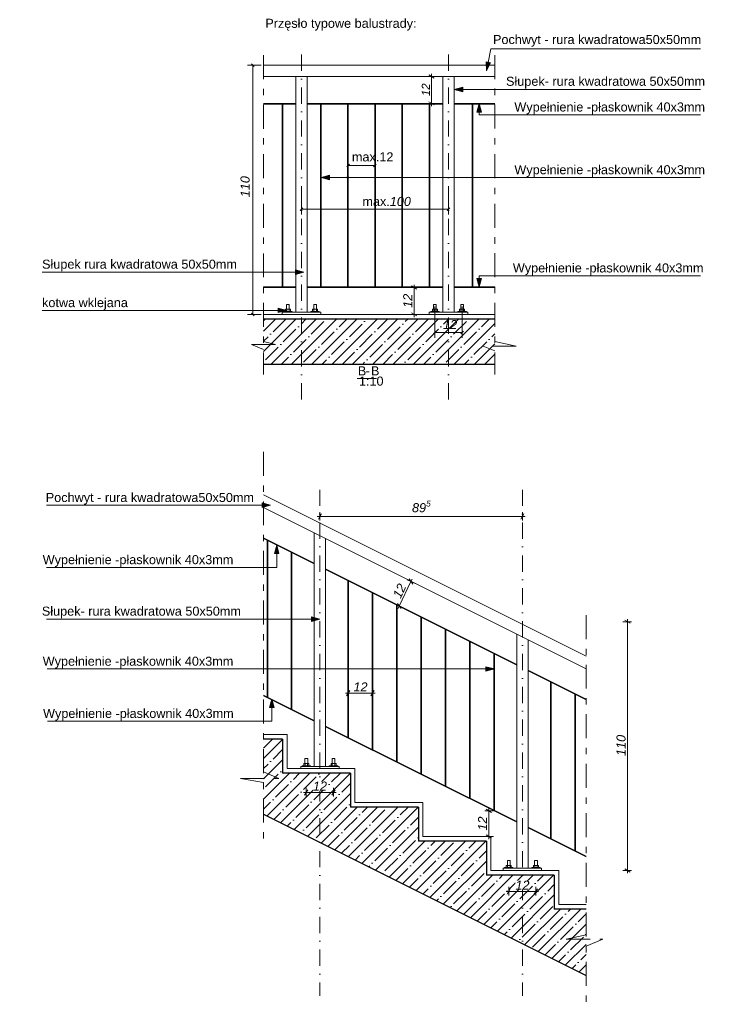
# Model space of a CAD drawing. Header units: centimetres. Extents: x 8226 to 9893, y -1051 to 949.
# Tile 17 of 18: x 9058 to 9370, y 14 to 449. Entities that reach past the tile are written whole.
import ezdxf

# ---------------------------------------------------------------- set-up
doc = ezdxf.new("R2010")
doc.units = ezdxf.units.CM
doc.header["$LTSCALE"] = 0.1
doc.header["$MEASUREMENT"] = 0
for name, pattern in [('Kropki i Kreski', [144, 72, -36, 0, -36]), ('Przerywana podwójnie', [218.722215, 105.83333, -42.333331, 28.222222, -42.333331]), ('Wipeout_Contour', [1000, 0, -1000])]:
    doc.linetypes.add(name, pattern=pattern)
for name, color, linetype in [('2_barierki.K_IR', 7, 'Continuous'), ('3_linii 2D .K_IR', 7, 'Continuous'), ('3_opisy.K_IR', 7, 'Continuous'), ('3_wypełnienia.K_IR', 7, 'Continuous'), ('5_opisy.K_IR', 7, 'Continuous'), ('5_wymiary.K_IR', 7, 'Continuous')]:
    doc.layers.add(name, color=color, linetype=linetype)
doc.styles.add('GENERATED_STYLE_1', font='txt')
doc.styles.add('GENERATED_STYLE_2', font='txt')
doc.dimstyles.new('GENERATED_STYLE__3', dxfattribs={"dimtxt": 3.6, "dimasz": 1.835749, "dimexe": 0.18, "dimexo": 2, "dimgap": 0.09, "dimtad": 1, "dimdec": 0, "dimzin": 0, "dimdsep": 46, "dimtxsty": 'GENERATED_STYLE_1', "dimblk": 'ARROWHEAD_2', "dimblk1": 'ARROWHEAD_2', "dimblk2": 'ARROWHEAD_2', "dimcen": 0.09, "dimclrd": 7, "dimclre": 7, "dimclrt": 7, "dimadec": 1, "dimazin": 0, "dimtfac": 1, "dimtdec": 4, "dimtmove": 0, "dimatfit": 3, "dimfxl": 1, "dimtolj": 1, "dimtzin": 0, "dimarcsym": 0})
doc.dimstyles.new('GENERATED_STYLE__4', dxfattribs={"dimtxt": 4, "dimasz": 1.835749, "dimexe": 0.18, "dimexo": 2, "dimgap": 0.09, "dimtad": 1, "dimdec": 0, "dimzin": 0, "dimdsep": 46, "dimtxsty": 'GENERATED_STYLE_1', "dimblk": 'ARROWHEAD_2', "dimblk1": 'ARROWHEAD_2', "dimblk2": 'ARROWHEAD_2', "dimcen": 0.09, "dimclrd": 7, "dimclre": 7, "dimclrt": 7, "dimadec": 1, "dimazin": 0, "dimtfac": 1, "dimtdec": 4, "dimtmove": 0, "dimatfit": 3, "dimfxl": 1, "dimtolj": 1, "dimtzin": 0, "dimarcsym": 0})
doc.dimstyles.new('GENERATED_STYLE__5', dxfattribs={"dimtxt": 4, "dimasz": 1.835749, "dimexe": 0.18, "dimexo": 2, "dimgap": 0.09, "dimtad": 1, "dimtih": 1, "dimtoh": 1, "dimdec": 0, "dimzin": 0, "dimdsep": 46, "dimtxsty": 'GENERATED_STYLE_1', "dimblk": 'ARROWHEAD_2', "dimblk1": 'ARROWHEAD_2', "dimblk2": 'ARROWHEAD_2', "dimcen": 0.09, "dimclrd": 7, "dimclre": 7, "dimclrt": 7, "dimadec": 1, "dimazin": 0, "dimtfac": 1, "dimtdec": 4, "dimtmove": 0, "dimatfit": 3, "dimfxl": 1, "dimtolj": 1, "dimtzin": 0, "dimarcsym": 0})
pattern_1 = [(45, (0, 0), (-4.490128, 4.490128), []), (45, (4.49, 2e-15), (-4.490128, 4.490128), [7.9375, -1.5875, 0, -1.5875])]

# ---------------------------------------------------------------- blocks, each defined once
blk = doc.blocks.new('Linia_108_1', base_point=(9175.97, 320.4))
at = {"linetype": 'Continuous', "lineweight": 0, "true_color": 0x000000}
blk.add_hatch(color=18, dxfattribs=at).paths.add_polyline_path([(9175.97, 320.4), (9172.24, 321.4), (9172.24, 319.4)])
at = {"color": 7, "linetype": 'Continuous', "lineweight": 0}
for p, q in [((9172.24, 320.4), (9067.98, 320.4)), ((9175.97, 320.4), (9172.24, 321.4)), ((9172.24, 319.4), (9172.24, 321.4)), ((9175.97, 320.4), (9172.24, 319.4))]:
    blk.add_line(p, q, dxfattribs=at)
blk = doc.blocks.new('Linia_109_1', base_point=(9249.92, 417.89))
at = {"linetype": 'Continuous', "lineweight": 0, "true_color": 0x000000}
blk.add_hatch(color=18, dxfattribs=at).paths.add_polyline_path([(9249.92, 417.89), (9253.65, 416.89), (9253.65, 418.89)])
at = {"color": 7, "linetype": 'Continuous', "lineweight": 0}
for p, q in [((9249.92, 417.89), (9253.65, 418.89)), ((9249.92, 417.89), (9253.65, 416.89)), ((9253.65, 418.89), (9253.65, 416.89)), ((9253.65, 417.89), (9358.62, 417.89))]:
    blk.add_line(p, q, dxfattribs=at)
blk = doc.blocks.new('Linia_110_1', base_point=(9260.92, 330.78))
at = {"layer": '3_linii 2D .K_IR', "linetype": 'Continuous', "lineweight": 0, "true_color": 0x000000}
blk.add_hatch(color=18, dxfattribs=at).paths.add_polyline_path([(9260.92, 330.78), (9261.92, 334.51), (9259.92, 334.51)])
at = {"layer": '3_linii 2D .K_IR', "color": 7, "linetype": 'Continuous', "lineweight": 0}
for p, q in [((9260.92, 334.51), (9260.92, 335.71)), ((9260.92, 330.78), (9259.92, 334.51)), ((9259.92, 334.51), (9261.92, 334.51)), ((9260.92, 330.78), (9261.92, 334.51))]:
    blk.add_line(p, q, dxfattribs=at)
blk = doc.blocks.new('Linia_111_1', base_point=(9183.55, 337.3))
at = {"layer": '3_linii 2D .K_IR', "linetype": 'Continuous', "lineweight": 0, "true_color": 0x000000}
blk.add_hatch(color=18, dxfattribs=at).paths.add_polyline_path([(9183.55, 337.3), (9179.81, 338.3), (9179.81, 336.3)])
at = {"layer": '3_linii 2D .K_IR', "color": 7, "linetype": 'Continuous', "lineweight": 0}
for p, q in [((9179.81, 337.3), (9067.98, 337.3)), ((9183.55, 337.3), (9179.81, 338.3)), ((9179.81, 336.3), (9179.81, 338.3)), ((9183.55, 337.3), (9179.81, 336.3))]:
    blk.add_line(p, q, dxfattribs=at)
blk = doc.blocks.new('Linia_112_1', base_point=(9264.21, 426.17))
at = {"linetype": 'Continuous', "lineweight": 0, "true_color": 0x000000}
blk.add_hatch(color=18, dxfattribs=at).paths.add_polyline_path([(9264.21, 426.17), (9265.92, 429.64), (9263.96, 430.03)])
at = {"color": 7, "linetype": 'Continuous', "lineweight": 0}
for p, q in [((9264.94, 429.84), (9266.13, 435.84)), ((9264.21, 426.17), (9263.96, 430.03)), ((9263.96, 430.03), (9265.92, 429.64)), ((9264.21, 426.17), (9265.92, 429.64))]:
    blk.add_line(p, q, dxfattribs=at)
blk = doc.blocks.new('Linia_113_1', base_point=(9191.14, 379.05))
at = {"layer": '3_linii 2D .K_IR', "linetype": 'Continuous', "lineweight": 0, "true_color": 0x000000}
blk.add_hatch(color=18, dxfattribs=at).paths.add_polyline_path([(9191.14, 379.05), (9194.88, 378.05), (9194.88, 380.05)])
at = {"layer": '3_linii 2D .K_IR', "color": 7, "linetype": 'Continuous', "lineweight": 0}
for p, q in [((9191.14, 379.05), (9194.88, 380.05)), ((9191.14, 379.05), (9194.88, 378.05)), ((9194.88, 380.05), (9194.88, 378.05)), ((9194.88, 379.05), (9358.62, 379.05))]:
    blk.add_line(p, q, dxfattribs=at)
blk = doc.blocks.new('Linia_119_1', base_point=(9260.92, 411.64))
at = {"layer": '3_linii 2D .K_IR', "linetype": 'Continuous', "lineweight": 0, "true_color": 0x000000}
blk.add_hatch(color=18, dxfattribs=at).paths.add_polyline_path([(9260.92, 411.64), (9259.92, 407.9), (9261.92, 407.9)])
at = {"layer": '3_linii 2D .K_IR', "color": 7, "linetype": 'Continuous', "lineweight": 0}
for p, q in [((9260.92, 411.64), (9259.92, 407.9)), ((9260.92, 411.64), (9261.92, 407.9)), ((9261.92, 407.9), (9259.92, 407.9)), ((9260.92, 407.9), (9260.92, 406.75))]:
    blk.add_line(p, q, dxfattribs=at)
blk = doc.blocks.new('Linia_120_1', base_point=(9190.64, 184.13))
at = {"linetype": 'Continuous', "lineweight": 0, "true_color": 0x000000}
blk.add_hatch(color=18, dxfattribs=at).paths.add_polyline_path([(9190.64, 184.13), (9186.91, 185.13), (9186.91, 183.13)])
at = {"color": 7, "linetype": 'Continuous', "lineweight": 0}
for p, q in [((9186.91, 184.13), (9069.94, 184.13)), ((9190.64, 184.13), (9186.91, 185.13)), ((9186.91, 183.13), (9186.91, 185.13)), ((9190.64, 184.13), (9186.91, 183.13))]:
    blk.add_line(p, q, dxfattribs=at)
blk = doc.blocks.new('Linia_121_1', base_point=(9169.4, 148.78))
at = {"layer": '3_linii 2D .K_IR', "linetype": 'Continuous', "lineweight": 0, "true_color": 0x000000}
blk.add_hatch(color=18, dxfattribs=at).paths.add_polyline_path([(9169.4, 148.78), (9168.4, 145.05), (9170.4, 145.05)])
at = {"layer": '3_linii 2D .K_IR', "color": 7, "linetype": 'Continuous', "lineweight": 0}
for p, q in [((9169.4, 148.78), (9168.4, 145.05)), ((9169.4, 148.78), (9170.4, 145.05)), ((9170.4, 145.05), (9168.4, 145.05)), ((9169.4, 145.05), (9169.4, 139.07))]:
    blk.add_line(p, q, dxfattribs=at)
blk = doc.blocks.new('Linia_122_1', base_point=(9168.86, 234.38))
at = {"linetype": 'Continuous', "lineweight": 0, "true_color": 0x000000}
blk.add_hatch(color=18, dxfattribs=at).paths.add_polyline_path([(9168.86, 234.38), (9165.13, 235.38), (9165.13, 233.38)])
at = {"color": 7, "linetype": 'Continuous', "lineweight": 0}
for p, q in [((9168.86, 234.38), (9165.13, 235.38)), ((9165.13, 233.38), (9165.13, 235.38)), ((9165.13, 234.38), (9069.94, 234.38)), ((9168.86, 234.38), (9165.13, 233.38))]:
    blk.add_line(p, q, dxfattribs=at)
blk = doc.blocks.new('Linia_123_1', base_point=(9171.55, 216.76))
at = {"layer": '3_linii 2D .K_IR', "linetype": 'Continuous', "lineweight": 0, "true_color": 0x000000}
blk.add_hatch(color=18, dxfattribs=at).paths.add_polyline_path([(9171.55, 216.76), (9170.55, 213.03), (9172.55, 213.03)])
at = {"layer": '3_linii 2D .K_IR', "color": 7, "linetype": 'Continuous', "lineweight": 0}
for p, q in [((9171.55, 216.76), (9170.55, 213.03)), ((9172.55, 213.03), (9170.55, 213.03)), ((9171.55, 216.76), (9172.55, 213.03)), ((9171.55, 213.03), (9171.55, 206.93))]:
    blk.add_line(p, q, dxfattribs=at)
blk = doc.blocks.new('Linia_124_1', base_point=(9267.67, 162.11))
at = {"layer": '3_linii 2D .K_IR', "linetype": 'Continuous', "lineweight": 0, "true_color": 0x000000}
blk.add_hatch(color=18, dxfattribs=at).paths.add_polyline_path([(9267.67, 162.11), (9263.94, 163.11), (9263.94, 161.11)])
at = {"layer": '3_linii 2D .K_IR', "color": 7, "linetype": 'Continuous', "lineweight": 0}
for p, q in [((9263.94, 162.11), (9070.28, 162.11)), ((9267.67, 162.11), (9263.94, 163.11)), ((9263.94, 161.11), (9263.94, 163.11)), ((9267.67, 162.11), (9263.94, 161.11))]:
    blk.add_line(p, q, dxfattribs=at)
blk = doc.blocks.new('*D278')
at = {"layer": '5_wymiary.K_IR', "color": 7, "linetype": 'Continuous', "lineweight": 0}
for p, q in [((9241.93, 423.63), (9238.12, 423.63)), ((9241.14, 422.93), (9238.72, 424.32)), ((9239.93, 423.63), (9239.93, 424.81)), ((9239.93, 411.78), (9239.93, 423.63)), ((9241.93, 411.78), (9238.12, 411.78)), ((9238.72, 412.47), (9241.14, 411.08)), ((9239.93, 410.59), (9239.93, 411.78))]:
    blk.add_line(p, q, dxfattribs=at)
at = {"color": 254, "linetype": 'Wipeout_Contour', "lineweight": 0, "ltscale": 36987.387609}
blk.add_wipeout([(9239.21, 414.97), (9239.21, 420.43), (9235.61, 420.43), (9235.61, 414.97)], dxfattribs=at).dxf.layer = '5_wymiary.K_IR'
at = {"layer": '5_wymiary.K_IR', "color": 7, "lineweight": 0, "insert": (9239.21, 414.97), "char_height": 3.6, "attachment_point": 7, "rotation": 90, "style": 'GENERATED_STYLE_1'}
blk.add_mtext('\\A1;{\\pql;\\fArial|b0|i1|c238|p38;12}', dxfattribs=at)
blk = doc.blocks.new('ARROWHEAD_2')
at = {"color": 0, "linetype": 'Continuous', "lineweight": 0}
for p, q in [((0, 0), (-1, 0)), ((-0.38, -0.66), (0.38, 0.66))]:
    blk.add_line(p, q, dxfattribs=at)
blk = doc.blocks.new('*D279')
at = {"layer": '5_wymiary.K_IR', "color": 7, "linetype": 'Continuous', "lineweight": 0}
for p, q in [((9234.21, 330.48), (9230.39, 330.48)), ((9233.41, 329.78), (9231, 331.17)), ((9232.21, 330.48), (9232.21, 331.66)), ((9232.21, 318.63), (9232.21, 330.48)), ((9234.21, 318.63), (9230.39, 318.63)), ((9231, 319.32), (9233.41, 317.93)), ((9232.21, 317.44), (9232.21, 318.63))]:
    blk.add_line(p, q, dxfattribs=at)
at = {"color": 254, "linetype": 'Wipeout_Contour', "lineweight": 0, "ltscale": 36940.444263}
blk.add_wipeout([(9231.41, 321.52), (9231.41, 327.59), (9227.41, 327.59), (9227.41, 321.52)], dxfattribs=at).dxf.layer = '5_wymiary.K_IR'
at = {"layer": '5_wymiary.K_IR', "color": 7, "lineweight": 0, "insert": (9231.41, 321.52), "char_height": 4, "attachment_point": 7, "rotation": 90, "style": 'GENERATED_STYLE_1'}
blk.add_mtext('\\A1;{\\pql;\\fArial|b0|i1|c238|p38;12}', dxfattribs=at)
blk = doc.blocks.new('*D280')
at = {"layer": '5_wymiary.K_IR', "color": 7, "linetype": 'Continuous', "lineweight": 0}
for p, q in [((9185.3, 108.8), (9183.9, 106.39)), ((9184.6, 105.79), (9184.6, 109.6)), ((9195.9, 106.39), (9197.3, 108.8)), ((9196.6, 105.79), (9196.6, 109.6)), ((9183.42, 107.6), (9184.6, 107.6)), ((9184.6, 107.6), (9196.6, 107.6)), ((9196.6, 107.6), (9197.78, 107.6))]:
    blk.add_line(p, q, dxfattribs=at)
at = {"color": 254, "linetype": 'Wipeout_Contour', "lineweight": 0, "ltscale": 36765.053089}
blk.add_wipeout([(9187.56, 108.4), (9193.64, 108.4), (9193.64, 112.4), (9187.56, 112.4)], dxfattribs=at).dxf.layer = '5_wymiary.K_IR'
at = {"layer": '5_wymiary.K_IR', "color": 7, "lineweight": 0, "insert": (9187.56, 108.4), "char_height": 4, "attachment_point": 7, "style": 'GENERATED_STYLE_1'}
blk.add_mtext('\\A1;{\\pql;\\fArial|b0|i1|c238|p38;12}', dxfattribs=at)
blk = doc.blocks.new('*D281')
at = {"layer": '5_wymiary.K_IR', "color": 7, "linetype": 'Continuous', "lineweight": 0}
for p, q in [((9273.97, 62.06), (9273.97, 65.87)), ((9285.97, 62.06), (9285.97, 65.87)), ((9272.79, 63.87), (9273.97, 63.87)), ((9274.67, 65.07), (9273.27, 62.66)), ((9273.97, 63.87), (9285.97, 63.87)), ((9285.27, 62.66), (9286.67, 65.07)), ((9285.97, 63.87), (9287.15, 63.87))]:
    blk.add_line(p, q, dxfattribs=at)
at = {"color": 254, "linetype": 'Wipeout_Contour', "lineweight": 0, "ltscale": 37120.846275}
blk.add_wipeout([(9276.94, 64.67), (9283.01, 64.67), (9283.01, 68.67), (9276.94, 68.67)], dxfattribs=at).dxf.layer = '5_wymiary.K_IR'
at = {"layer": '5_wymiary.K_IR', "color": 7, "lineweight": 0, "insert": (9276.94, 64.67), "char_height": 4, "attachment_point": 7, "style": 'GENERATED_STYLE_1'}
blk.add_mtext('\\A1;{\\pql;\\fArial|b0|i1|c238|p38;12}', dxfattribs=at)
blk = doc.blocks.new('*D282')
at = {"layer": '5_wymiary.K_IR', "color": 7, "linetype": 'Continuous', "lineweight": 0}
for p, q in [((9328.22, 182.97), (9324.41, 182.97)), ((9327.62, 182.28), (9325.2, 183.67)), ((9326.41, 182.97), (9326.41, 184.16)), ((9326.41, 73.12), (9326.41, 182.97)), ((9328.22, 73.12), (9324.41, 73.12)), ((9325.2, 73.82), (9327.62, 72.42)), ((9326.41, 71.94), (9326.41, 73.12))]:
    blk.add_line(p, q, dxfattribs=at)
at = {"color": 254, "linetype": 'Wipeout_Contour', "lineweight": 0, "ltscale": 37297.955278}
blk.add_wipeout([(9325.61, 123.7), (9325.61, 132.4), (9321.61, 132.4), (9321.61, 123.7)], dxfattribs=at).dxf.layer = '5_wymiary.K_IR'
at = {"layer": '5_wymiary.K_IR', "color": 7, "lineweight": 0, "insert": (9325.61, 123.7), "char_height": 4, "attachment_point": 7, "rotation": 90, "style": 'GENERATED_STYLE_1'}
blk.add_mtext('\\A1;{\\pql;\\fArial|b0|i1|c238|p38;110}', dxfattribs=at)
blk = doc.blocks.new('*D283')
at = {"layer": '5_wymiary.K_IR', "color": 7, "linetype": 'Continuous', "lineweight": 0}
for p, q in [((9266.44, 98.76), (9264.02, 100.16)), ((9265.23, 99.46), (9265.23, 100.64)), ((9267.23, 99.46), (9263.42, 99.46)), ((9265.23, 88.12), (9265.23, 99.46)), ((9267.23, 88.12), (9263.42, 88.12)), ((9264.02, 88.82), (9266.44, 87.42)), ((9265.23, 86.94), (9265.23, 88.12))]:
    blk.add_line(p, q, dxfattribs=at)
at = {"color": 254, "linetype": 'Wipeout_Contour', "lineweight": 0, "ltscale": 37051.622326}
blk.add_wipeout([(9264.43, 90.76), (9264.43, 96.83), (9260.43, 96.83), (9260.43, 90.76)], dxfattribs=at).dxf.layer = '5_wymiary.K_IR'
at = {"layer": '5_wymiary.K_IR', "color": 7, "lineweight": 0, "insert": (9264.43, 90.76), "char_height": 4, "attachment_point": 7, "rotation": 90, "style": 'GENERATED_STYLE_1'}
blk.add_mtext('\\A1;{\\pql;\\fArial|b0|i1|c238|p38;12}', dxfattribs=at)
blk = doc.blocks.new('*D284')
at = {"layer": '5_wymiary.K_IR', "color": 7, "linetype": 'Continuous', "lineweight": 0}
for p, q in [((9225.64, 189.88), (9230.82, 200.71)), ((9232.62, 199.84), (9229.18, 201.49)), ((9231.61, 199.56), (9230.03, 201.86)), ((9230.82, 200.71), (9231.33, 201.77)), ((9227.44, 189.02), (9224.01, 190.66)), ((9224.85, 191.03), (9226.43, 188.73)), ((9225.13, 188.81), (9225.64, 189.88))]:
    blk.add_line(p, q, dxfattribs=at)
at = {"color": 254, "linetype": 'Wipeout_Contour', "lineweight": 0, "ltscale": 36911.185448}
blk.add_wipeout([(9226.2, 192.9), (9228.82, 198.38), (9225.21, 200.1), (9222.59, 194.63)], dxfattribs=at).dxf.layer = '5_wymiary.K_IR'
at = {"layer": '5_wymiary.K_IR', "color": 7, "lineweight": 0, "insert": (9226.2, 192.9), "char_height": 4, "attachment_point": 7, "rotation": 64.437, "style": 'GENERATED_STYLE_1'}
blk.add_mtext('\\A1;{\\pql;\\fArial|b0|i1|c238|p38;12}', dxfattribs=at)
blk = doc.blocks.new('*D285')
at = {"layer": '5_wymiary.K_IR', "color": 7, "linetype": 'Continuous', "lineweight": 0}
for p, q in [((9203.81, 152.6), (9202.42, 150.18)), ((9203.11, 149.39), (9203.11, 153.2)), ((9213.17, 150.18), (9214.56, 152.6)), ((9213.86, 149.39), (9213.86, 153.2)), ((9201.93, 151.39), (9203.11, 151.39)), ((9203.11, 151.39), (9213.86, 151.39)), ((9213.86, 151.39), (9215.05, 151.39))]:
    blk.add_line(p, q, dxfattribs=at)
at = {"color": 254, "linetype": 'Wipeout_Contour', "lineweight": 0, "ltscale": 36839.118235}
blk.add_wipeout([(9205.45, 152.19), (9211.52, 152.19), (9211.52, 156.19), (9205.45, 156.19)], dxfattribs=at).dxf.layer = '5_wymiary.K_IR'
at = {"layer": '5_wymiary.K_IR', "color": 7, "lineweight": 0, "insert": (9205.45, 152.19), "char_height": 4, "attachment_point": 7, "style": 'GENERATED_STYLE_1'}
blk.add_mtext('\\A1;{\\pql;\\fArial|b0|i1|c238|p38;12}', dxfattribs=at)
blk = doc.blocks.new('*D286')
at = {"layer": '5_wymiary.K_IR', "color": 7, "linetype": 'Continuous', "lineweight": 0}
for p, q in [((9191.34, 230.6), (9189.94, 228.18)), ((9190.64, 227.58), (9190.64, 231.39)), ((9279.32, 228.18), (9280.72, 230.6)), ((9280.02, 227.58), (9280.02, 231.39)), ((9189.46, 229.39), (9190.64, 229.39)), ((9190.64, 229.39), (9280.02, 229.39)), ((9280.02, 229.39), (9281.2, 229.39))]:
    blk.add_line(p, q, dxfattribs=at)
at = {"color": 254, "linetype": 'Wipeout_Contour', "lineweight": 0, "ltscale": 36952.992915}
blk.add_wipeout([(9231.29, 230.19), (9239.37, 230.19), (9239.37, 234.19), (9231.29, 234.19)], dxfattribs=at).dxf.layer = '5_wymiary.K_IR'
at = {"layer": '5_wymiary.K_IR', "color": 7, "lineweight": 0, "insert": (9231.29, 230.12), "char_height": 4, "attachment_point": 7, "style": 'GENERATED_STYLE_1'}
blk.add_mtext('\\A1;{\\pql;\\fArial|b0|i1|c238|p38;89\\fArial|b0|i1|c238|p38;\\A1{\\H.66x;\\S5^  ;}}', dxfattribs=at)

msp = doc.modelspace()

# ---------------------------------------------------------------- hatches: boundary and pattern name
at = {"layer": '3_wypełnienia.K_IR', "linetype": 'Continuous', "lineweight": 0}
for points in [[(9203.35, 379.05, 1), (9202.63, 379.05, 1)], [(9203.35, 379.05, 1), (9202.63, 379.05, 1)], [(9215.35, 379.05, 1), (9214.63, 379.05, 1)], [(9215.35, 379.05, 1), (9214.63, 379.05, 1)], [(9227.35, 379.05, 1), (9226.63, 379.05, 1)], [(9227.35, 379.05, 1), (9226.63, 379.05, 1)], [(9239.35, 379.05, 1), (9238.63, 379.05, 1)], [(9239.35, 379.05, 1), (9238.63, 379.05, 1)], [(9239.38, 379.05, 1), (9238.66, 379.05, 1)], [(9239.38, 379.05, 1), (9238.66, 379.05, 1)], [(9258.32, 379.05, 1), (9257.6, 379.05, 1)], [(9258.32, 379.05, 1), (9257.6, 379.05, 1)], [(9167.79, 162.11, 1), (9167.07, 162.11, 1)], [(9167.79, 162.11, 1), (9167.07, 162.11, 1)], [(9178.52, 162.11, 1), (9177.8, 162.11, 1)], [(9178.52, 162.11, 1), (9177.8, 162.11, 1)], [(9203.48, 162.11, 1), (9202.76, 162.11, 1)], [(9203.48, 162.11, 1), (9202.76, 162.11, 1)], [(9214.21, 162.11, 1), (9213.49, 162.11, 1)], [(9214.21, 162.11, 1), (9213.49, 162.11, 1)], [(9224.95, 162.11, 1), (9224.23, 162.11, 1)], [(9224.95, 162.11, 1), (9224.23, 162.11, 1)], [(9235.69, 162.11, 1), (9234.97, 162.11, 1)], [(9235.69, 162.11, 1), (9234.97, 162.11, 1)], [(9246.43, 162.11, 1), (9245.71, 162.11, 1)], [(9246.43, 162.11, 1), (9245.71, 162.11, 1)], [(9257.15, 162.11, 1), (9256.42, 162.11, 1)], [(9257.15, 162.11, 1), (9256.42, 162.11, 1)]]:
    msp.add_hatch(color=7, dxfattribs=at).paths.add_polyline_path(points)
h = msp.add_hatch(dxfattribs=at)
h.set_pattern_fill('Generated_Pattern_50_0001', style=0, pattern_type=2)
h.set_pattern_definition(pattern_1)
h.paths.add_polyline_path([(9267.86, 296.63), (9267.86, 316.63), (9165.76, 316.63), (9165.76, 296.63)])
h = msp.add_hatch(dxfattribs=at)
h.set_pattern_fill('Generated_Pattern_50_0001', style=0, pattern_type=2)
h.set_pattern_definition(pattern_1)
h.paths.add_polyline_path([(9165.76, 97.94), (9308.11, 26.76), (9308.11, 56.12), (9294.11, 56.12), (9294.11, 71.18), (9264.11, 71.18), (9264.11, 86.12), (9234.11, 86.12), (9234.11, 101.12), (9204.11, 101.12), (9204.11, 116.12), (9174.11, 116.12), (9174.11, 131.12), (9165.76, 131.12)])

# ---------------------------------------------------------------- linework, layer by layer
at = {"color": 7, "linetype": 'Continuous', "lineweight": 0}
for p, q in [((9266.13, 435.84), (9358.62, 435.84)), ((9209.51, 423.63), (9192.51, 423.63)), ((9207.86, 411.78), (9192.51, 411.78)), ((9203.74, 384.9), (9202.54, 383.7)), ((9203.14, 377.63), (9203.14, 386.7)), ((9203.14, 384.3), (9214.84, 384.3)), ((9214.24, 383.7), (9215.44, 384.9)), ((9214.84, 377.63), (9214.84, 386.7)), ((9182.52, 370.88), (9182.52, 362.71)), ((9247.42, 370.88), (9247.42, 362.71))]:
    msp.add_line(p, q, dxfattribs=at)
at = {"color": 150, "linetype": 'Continuous', "lineweight": 0}
for p, q in [((9244.92, 423.63), (9249.92, 423.63)), ((9242.02, 323.03), (9241.94, 323.03)), ((9165.76, 316.63), (9267.86, 316.63)), ((9185.24, 122.52), (9185.16, 122.52)), ((9274.61, 77.52), (9274.53, 77.52))]:
    msp.add_line(p, q, dxfattribs=at)
at = {"layer": '2_barierki.K_IR', "color": 7, "linetype": 'Continuous', "lineweight": 15}
for p, q in [((9308.11, 167.82), (9165.76, 239)), ((9308.11, 162.23), (9165.76, 233.41)), ((9188.14, 119.12), (9188.14, 222.22)), ((9188.14, 208.8), (9165.76, 219.99)), ((9188.14, 208.47), (9165.76, 219.66)), ((9167.28, 149.84), (9167.28, 219.23)), ((9167.58, 149.69), (9167.58, 219.08)), ((9193.14, 119.12), (9193.14, 219.72)), ((9178.01, 144.51), (9178.01, 213.87)), ((9178.31, 144.33), (9178.31, 213.71)), ((9277.51, 164.11), (9193.14, 206.3)), ((9277.51, 163.78), (9193.14, 205.97)), ((9202.97, 132), (9202.97, 201.39)), ((9203.27, 131.85), (9203.27, 201.24)), ((9213.7, 126.63), (9213.7, 196.02)), ((9214, 126.48), (9214, 195.87)), ((9224.43, 121.26), (9224.43, 190.65)), ((9224.74, 121.11), (9224.74, 190.5)), ((9235.17, 115.9), (9235.17, 185.29)), ((9235.47, 115.75), (9235.47, 185.14)), ((9245.9, 110.53), (9245.9, 179.92)), ((9246.2, 110.38), (9246.2, 179.77)), ((9256.63, 105.16), (9256.63, 174.55)), ((9256.94, 105.01), (9256.94, 174.4)), ((9277.51, 74.12), (9277.51, 177.53)), ((9282.51, 74.12), (9282.51, 175.03)), ((9267.37, 99.8), (9267.37, 169.19)), ((9267.67, 99.65), (9267.67, 169.04)), ((9308.11, 148.82), (9282.51, 161.61)), ((9308.11, 148.48), (9282.51, 161.28)), ((9292.35, 87.31), (9292.35, 156.69)), ((9292.66, 87.15), (9292.66, 156.54)), ((9303.09, 81.94), (9303.09, 151.33)), ((9303.39, 81.79), (9303.39, 151.18))]:
    msp.add_line(p, q, dxfattribs=at)
at = {"layer": '3_linii 2D .K_IR', "color": 7, "linetype": 'Przerywana podwójnie', "lineweight": 0}
for p, q in [((9165.76, 433.05), (9165.76, 292.12)), ((9267.86, 433.08), (9267.86, 292.12)), ((9171, 305.4), (9160.4, 305.4)), ((9160.4, 305.4), (9165.76, 303.16)), ((9165.76, 306.63), (9171, 305.4)), ((9277.29, 304.56), (9262.65, 304.56)), ((9262.65, 304.56), (9267.86, 302.47)), ((9267.86, 306.63), (9277.29, 304.56)), ((9165.76, 257.97), (9165.76, 87.2)), ((9308.11, 185.87), (9308.11, 14.08)), ((9165.76, 112), (9155.65, 113.74)), ((9155.65, 113.74), (9172.51, 113.74)), ((9172.51, 113.74), (9165.76, 116.65)), ((9308.11, 44.72), (9299.31, 42.88)), ((9299.31, 42.88), (9315.58, 42.88)), ((9315.58, 42.88), (9308.11, 39.79))]:
    msp.add_line(p, q, dxfattribs=at)
at = {"layer": '3_linii 2D .K_IR', "color": 7, "linetype": 'Kropki i Kreski', "lineweight": 0}
for p, q in [((9182.52, 433.27), (9182.52, 280.03)), ((9247.42, 433.27), (9247.42, 280.03)), ((9190.64, 241.25), (9190.64, 17.83)), ((9280.02, 241.25), (9280.02, 17.83))]:
    msp.add_line(p, q, dxfattribs=at)
at = {"layer": '3_linii 2D .K_IR', "color": 7, "linetype": 'Continuous', "lineweight": 15}
for p, q in [((9165.76, 428.63), (9267.86, 428.63)), ((9267.86, 423.63), (9165.76, 423.63)), ((9180.02, 319.63), (9180.02, 423.63)), ((9185.02, 319.63), (9185.02, 423.63)), ((9244.92, 319.63), (9244.92, 423.63)), ((9249.92, 319.63), (9249.92, 423.63)), ((9165.76, 411.78), (9180.02, 411.78)), ((9165.76, 411.48), (9180.02, 411.48)), ((9173.94, 411.48), (9173.94, 330.78)), ((9174.24, 411.48), (9174.24, 330.78)), ((9185.02, 411.78), (9244.92, 411.78)), ((9185.02, 411.48), (9244.92, 411.48)), ((9190.84, 411.48), (9190.84, 330.78)), ((9191.14, 411.48), (9191.14, 330.78)), ((9202.84, 411.48), (9202.84, 330.78)), ((9203.14, 411.48), (9203.14, 330.78)), ((9214.84, 411.48), (9214.84, 330.78)), ((9215.14, 411.48), (9215.14, 330.78)), ((9226.84, 411.48), (9226.84, 330.78)), ((9227.14, 411.48), (9227.14, 330.78)), ((9238.84, 411.48), (9238.84, 330.78)), ((9239.14, 411.48), (9239.14, 330.78)), ((9249.92, 411.78), (9267.86, 411.78)), ((9249.92, 411.48), (9267.86, 411.48)), ((9257.81, 411.48), (9257.81, 330.78)), ((9258.11, 411.48), (9258.11, 330.78)), ((9165.76, 330.78), (9180.02, 330.78)), ((9165.76, 330.48), (9180.02, 330.48)), ((9185.02, 330.78), (9244.92, 330.78)), ((9185.02, 330.48), (9244.92, 330.48)), ((9249.92, 330.78), (9267.86, 330.78)), ((9249.92, 330.48), (9267.86, 330.48)), ((9165.76, 318.63), (9267.86, 318.63)), ((9174.02, 318.63), (9174.02, 319.63)), ((9174.02, 319.63), (9191.02, 319.63)), ((9191.02, 319.63), (9191.02, 318.63)), ((9238.92, 318.63), (9238.92, 319.63)), ((9238.92, 319.63), (9255.92, 319.63)), ((9255.92, 319.63), (9255.92, 318.63)), ((9165.76, 150.6), (9188.14, 139.41)), ((9165.76, 150.3), (9188.14, 139.11)), ((9193.14, 136.91), (9277.51, 94.73)), ((9193.14, 136.61), (9277.51, 94.42)), ((9176.11, 133.12), (9165.76, 133.12)), ((9176.11, 133.12), (9176.11, 131.12)), ((9176.11, 131.12), (9176.11, 118.12)), ((9206.11, 118.12), (9176.11, 118.12)), ((9182.14, 118.12), (9182.14, 119.12)), ((9182.14, 119.12), (9199.14, 119.12)), ((9199.14, 119.12), (9199.14, 118.12)), ((9206.11, 118.12), (9206.11, 116.12)), ((9206.11, 116.12), (9206.11, 103.12)), ((9236.11, 103.12), (9206.11, 103.12)), ((9236.11, 103.12), (9236.11, 101.12)), ((9236.11, 101.12), (9236.11, 88.12)), ((9282.51, 92.23), (9308.11, 79.43)), ((9282.51, 91.92), (9308.11, 79.12)), ((9266.11, 88.12), (9236.11, 88.12)), ((9266.11, 88.12), (9266.11, 86.12)), ((9266.11, 86.12), (9266.11, 73.12)), ((9271.51, 73.12), (9271.51, 74.12)), ((9271.51, 74.12), (9288.51, 74.12)), ((9288.51, 74.12), (9288.51, 73.12)), ((9296.11, 73.12), (9266.11, 73.12)), ((9296.11, 73.12), (9296.11, 71.12)), ((9296.11, 71.12), (9296.11, 58.12)), ((9308.11, 58.12), (9296.11, 58.12))]:
    msp.add_line(p, q, dxfattribs=at)
at = {"layer": '3_linii 2D .K_IR', "color": 7, "linetype": 'Continuous', "lineweight": 0}
for p, q in [((9180.02, 423.63), (9185.02, 423.63)), ((9260.92, 406.75), (9358.62, 406.75)), ((9260.92, 335.71), (9358.62, 335.71)), ((9177.04, 323.03), (9175.92, 323.03)), ((9175.92, 320.93), (9175.92, 323.03)), ((9177.12, 323.03), (9177.04, 323.03)), ((9177.12, 320.93), (9177.12, 323.03)), ((9189.04, 323.03), (9187.92, 323.03)), ((9187.92, 320.93), (9187.92, 323.03)), ((9189.12, 323.03), (9189.04, 323.03)), ((9189.12, 320.93), (9189.12, 323.03)), ((9241.94, 323.03), (9240.82, 323.03)), ((9240.82, 320.93), (9240.82, 323.03)), ((9242.02, 320.93), (9242.02, 323.03)), ((9253.94, 323.03), (9252.82, 323.03)), ((9252.82, 320.93), (9252.82, 323.03)), ((9254.02, 323.03), (9253.94, 323.03)), ((9254.02, 320.93), (9254.02, 323.03)), ((9174.67, 319.93), (9178.37, 319.93)), ((9174.67, 319.63), (9174.67, 319.93)), ((9177.61, 320.93), (9175.42, 320.93)), ((9175.42, 320.93), (9175.42, 319.93)), ((9175.97, 319.93), (9175.97, 320.93)), ((9177.06, 319.93), (9177.06, 320.93)), ((9177.61, 319.93), (9177.61, 320.93)), ((9178.37, 319.63), (9178.37, 319.93)), ((9186.67, 319.93), (9190.37, 319.93)), ((9186.67, 319.63), (9186.67, 319.93)), ((9189.61, 320.93), (9187.42, 320.93)), ((9187.42, 320.93), (9187.42, 319.93)), ((9187.97, 319.93), (9187.97, 320.93)), ((9189.06, 319.93), (9189.06, 320.93)), ((9189.61, 319.93), (9189.61, 320.93)), ((9190.37, 319.63), (9190.37, 319.93)), ((9243.27, 319.93), (9239.57, 319.93)), ((9239.57, 319.63), (9239.57, 319.93)), ((9242.51, 320.93), (9240.32, 320.93)), ((9240.32, 320.93), (9240.32, 319.93)), ((9240.87, 319.93), (9240.87, 320.93)), ((9241.96, 319.93), (9241.96, 320.93)), ((9242.51, 319.93), (9242.51, 320.93)), ((9243.27, 319.63), (9243.27, 319.93)), ((9255.27, 319.93), (9251.57, 319.93)), ((9251.57, 319.63), (9251.57, 319.93)), ((9254.51, 320.93), (9252.32, 320.93)), ((9252.32, 320.93), (9252.32, 319.93)), ((9252.87, 319.93), (9252.87, 320.93)), ((9253.96, 319.93), (9253.96, 320.93)), ((9254.51, 319.93), (9254.51, 320.93)), ((9255.27, 319.63), (9255.27, 319.93)), ((9207.07, 290.35), (9215.54, 290.35)), ((9171.55, 206.93), (9069.94, 206.93)), ((9169.4, 139.07), (9070.44, 139.07)), ((9185.16, 122.52), (9184.04, 122.52)), ((9184.04, 120.42), (9184.04, 122.52)), ((9185.24, 120.42), (9185.24, 122.52)), ((9197.16, 122.52), (9196.04, 122.52)), ((9196.04, 120.42), (9196.04, 122.52)), ((9197.24, 122.52), (9197.16, 122.52)), ((9197.24, 120.42), (9197.24, 122.52)), ((9186.49, 119.42), (9182.79, 119.42)), ((9182.79, 119.12), (9182.79, 119.42)), ((9185.74, 120.42), (9183.54, 120.42)), ((9183.54, 120.42), (9183.54, 119.42)), ((9184.09, 119.42), (9184.09, 120.42)), ((9185.19, 119.42), (9185.19, 120.42)), ((9185.74, 119.42), (9185.74, 120.42)), ((9186.49, 119.12), (9186.49, 119.42)), ((9198.49, 119.42), (9194.79, 119.42)), ((9194.79, 119.12), (9194.79, 119.42)), ((9197.74, 120.42), (9195.54, 120.42)), ((9195.54, 120.42), (9195.54, 119.42)), ((9196.09, 119.42), (9196.09, 120.42)), ((9197.19, 119.42), (9197.19, 120.42)), ((9197.74, 119.42), (9197.74, 120.42)), ((9198.49, 119.12), (9198.49, 119.42)), ((9275.86, 74.42), (9272.16, 74.42)), ((9272.16, 74.12), (9272.16, 74.42)), ((9275.11, 75.42), (9272.92, 75.42)), ((9272.92, 75.42), (9272.92, 74.42)), ((9274.53, 77.52), (9273.41, 77.52)), ((9273.41, 75.42), (9273.41, 77.52)), ((9273.46, 74.42), (9273.46, 75.42)), ((9274.56, 74.42), (9274.56, 75.42)), ((9274.61, 75.42), (9274.61, 77.52)), ((9275.11, 74.42), (9275.11, 75.42)), ((9275.86, 74.12), (9275.86, 74.42)), ((9287.86, 74.42), (9284.16, 74.42)), ((9284.16, 74.12), (9284.16, 74.42)), ((9287.11, 75.42), (9284.92, 75.42)), ((9284.92, 75.42), (9284.92, 74.42)), ((9286.53, 77.52), (9285.41, 77.52)), ((9285.41, 75.42), (9285.41, 77.52)), ((9285.46, 74.42), (9285.46, 75.42)), ((9286.61, 77.52), (9286.53, 77.52)), ((9286.56, 74.42), (9286.56, 75.42)), ((9286.61, 75.42), (9286.61, 77.52)), ((9287.11, 74.42), (9287.11, 75.42)), ((9287.86, 74.12), (9287.86, 74.42))]:
    msp.add_line(p, q, dxfattribs=at)
at = {"layer": '3_linii 2D .K_IR', "color": 7, "linetype": 'Continuous', "lineweight": 30}
for p, q in [((9165.76, 316.63), (9267.86, 316.63)), ((9165.76, 296.63), (9267.86, 296.63)), ((9174.11, 131.12), (9165.76, 131.12)), ((9204.11, 116.12), (9174.11, 116.12)), ((9234.11, 101.12), (9204.11, 101.12)), ((9165.76, 97.94), (9308.11, 26.76)), ((9264.11, 86.12), (9234.11, 86.12)), ((9294.11, 71.12), (9264.11, 71.12)), ((9308.11, 56.12), (9294.11, 56.12))]:
    msp.add_line(p, q, dxfattribs=at)
at = {"layer": '3_linii 2D .K_IR', "color": 7, "linetype": 'Continuous', "lineweight": 30, "flags": 128}
for points in [[(9174.11, 131.12), (9174.11, 118.12), (9174.11, 116.12)], [(9204.11, 116.12), (9204.11, 103.12), (9204.11, 101.12)], [(9234.11, 101.12), (9234.11, 88.12), (9234.11, 86.12)], [(9264.11, 86.12), (9264.11, 73.12), (9264.11, 71.12)], [(9294.11, 71.12), (9294.11, 58.12), (9294.11, 56.12)]]:
    msp.add_lwpolyline(points, dxfattribs=at)
at = {"layer": '3_linii 2D .K_IR', "color": 7, "linetype": 'Przerywana podwójnie', "lineweight": 0}
msp.add_circle((9202.99, 379.05), 0.361, dxfattribs=at)
at = {"layer": '5_wymiary.K_IR', "color": 7, "linetype": 'Continuous', "lineweight": 0}
for p, q in [((9164.76, 428.63), (9158.68, 428.63)), ((9161.68, 428.03), (9160.48, 429.23)), ((9161.08, 318.63), (9161.08, 428.63)), ((9183.12, 365.71), (9181.92, 364.51)), ((9182.52, 365.11), (9247.42, 365.11)), ((9246.82, 364.51), (9248.02, 365.71)), ((9241.38, 322.03), (9241.38, 308.23)), ((9253.38, 322.03), (9253.38, 308.23)), ((9164.76, 318.63), (9158.68, 318.63)), ((9160.48, 319.23), (9161.68, 318.03)), ((9241.98, 311.23), (9240.78, 310.03)), ((9241.38, 310.63), (9253.38, 310.63)), ((9252.78, 310.03), (9253.98, 311.23))]:
    msp.add_line(p, q, dxfattribs=at)

# ---------------------------------------------------------------- block references
at = {"color": 7, "linetype": 'Continuous', "lineweight": 0}
for name, p in [('Linia_112_1', (9264.21, 426.17)), ('Linia_109_1', (9249.92, 417.89)), ('Linia_108_1', (9175.97, 320.4)), ('Linia_122_1', (9168.86, 234.38)), ('Linia_120_1', (9190.64, 184.13))]:
    msp.add_blockref(name, p, dxfattribs=at)
at = {"layer": '3_linii 2D .K_IR', "color": 7, "linetype": 'Continuous', "lineweight": 0}
for name, p in [('Linia_119_1', (9260.92, 411.64)), ('Linia_113_1', (9191.14, 379.05)), ('Linia_111_1', (9183.55, 337.3)), ('Linia_110_1', (9260.92, 330.78)), ('Linia_123_1', (9171.55, 216.76)), ('Linia_124_1', (9267.67, 162.11)), ('Linia_121_1', (9169.4, 148.78))]:
    msp.add_blockref(name, p, dxfattribs=at)

# ---------------------------------------------------------------- texts
at = {"layer": '3_opisy.K_IR', "color": 7, "linetype": 'Continuous', "lineweight": 0, "insert": (9166.52, 443.9), "char_height": 4, "attachment_point": 7, "style": 'GENERATED_STYLE_2'}
msp.add_mtext('\\A1;{\\pql;\\fArial|b0|i0|c238|p38;Przęsło typowe balustrady:}', dxfattribs=at)
at = {"layer": '5_opisy.K_IR', "color": 7, "linetype": 'Continuous', "lineweight": 15, "char_height": 4, "style": 'GENERATED_STYLE_2'}
for s, insert, attachment_point in [('\\A1;{\\pql;\\fArial|b0|i0|c238|p38;Pochwyt\\fArial|b0|i0|c238|p38; -\\fArial|b0|i0|c238|p38; rura kwadratowa\\fArial|b0|i0|c238|p38;50x50mm}', (9267.03, 436.75), 7), ('\\A1;{\\pqr;\\fArial|b0|i0|c238|p38;Pochwyt - rura kwadratowa\\fArial|b0|i0|c238|p38;50x50mm}', (9161.53, 234.6), 9)]:
    msp.add_mtext(s, dxfattribs=dict(at, insert=insert, attachment_point=attachment_point))
at = {"layer": '5_opisy.K_IR', "color": 7, "linetype": 'Continuous', "lineweight": 0, "char_height": 4, "style": 'GENERATED_STYLE_2'}
for s, insert, attachment_point in [('\\A1;{\\pql;\\fArial|b0|i0|c238|p38;Słupek- rura\\fArial|b0|i0|c238|p38; kwadratowa\\fArial|b0|i0|c238|p38; 50x50mm}', (9272.78, 418.32), 7), ('\\A1;{\\pql;\\fArial|b0|i0|c238|p38;Wypełnienie -p\\fArial|b0|i0|c238|p38;łaskownik 40x3mm}', (9276.48, 406.97), 7), ('\\A1;{\\pql;\\fArial|b0|i0|c238|p38;max.12}', (9204.76, 386.1), 7), ('\\A1;{\\pql;\\fArial|b0|i0|c238|p38;Wypełnienie -p\\fArial|b0|i0|c238|p38;łaskownik 40x3mm}', (9276.48, 379.27), 7), ('\\A1;{\\pql;\\fArial|b0|i0|c238|p38;max.\\fArial|b0|i1|c238|p38;100}', (9209.38, 366.42), 7), ('\\A1;{\\pql;\\fArial|b0|i0|c238|p38;Słupek\\fArial|b0|i0|c238|p38; rura kwadratowa\\fArial|b0|i0|c238|p38; 50x50mm}', (9067.98, 337.58), 7), ('\\A1;{\\pql;\\fArial|b0|i0|c238|p38;Wypełnienie -p\\fArial|b0|i0|c238|p38;łaskownik 40x3mm}', (9275.8, 335.93), 7), ('\\A1;{\\pql;\\fArial|b0|i0|c238|p38;kotwa wklejana}', (9067.98, 320.62), 7), ('\\A1;{\\pql;\\fArial|b0|i0|c238|p38;B}', (9207.36, 291.69), 7), ('\\A1;{\\pql;\\fArial|b0|i0|c238|p38;B}', (9213.17, 291.69), 7), ('\\A1;{\\pql;\\fArial|b0|i0|c238|p38;1:10}', (9207.85, 287.13), 7), ('\\A1;{\\pql;\\fArial|b0|i0|c238|p38;-}', (9210.77, 291.69), 7), ('\\A1;{\\pqr;\\fArial|b0|i0|c238|p38;Wypełnienie -p\\fArial|b0|i0|c238|p38;łaskownik 40x3mm}', (9152.42, 207.15), 9), ('\\A1;{\\pqr;\\fArial|b0|i0|c238|p38;Słupek- rura\\fArial|b0|i0|c238|p38; kwadratowa\\fArial|b0|i0|c238|p38; 50x50mm}', (9155.77, 184.42), 9), ('\\A1;{\\pqr;\\fArial|b0|i0|c238|p38;Wypełnienie -p\\fArial|b0|i0|c238|p38;łaskownik 40x3mm}', (9152.42, 162.33), 9), ('\\A1;{\\pqr;\\fArial|b0|i0|c238|p38;Wypełnienie -p\\fArial|b0|i0|c238|p38;łaskownik 40x3mm}', (9152.58, 139.29), 9)]:
    msp.add_mtext(s, dxfattribs=dict(at, insert=insert, attachment_point=attachment_point))
at = {"layer": '5_opisy.K_IR', "color": 7, "linetype": 'Continuous', "lineweight": 0, "insert": (9159.65, 370.33), "char_height": 4, "attachment_point": 7, "rotation": 90.0002, "style": 'GENERATED_STYLE_1'}
msp.add_mtext('\\A1;{\\pql;\\fArial|b0|i1|c238|p38;110}', dxfattribs=at)

# ---------------------------------------------------------------- next in the draw order: dimensions: what is measured, and where the dimension line sits
at = {"layer": '5_wymiary.K_IR', "color": 7, "linetype": 'Continuous', "lineweight": 0}
for base, p1, p2, angle, dimstyle, picture, middle, turn in [((9239.93, 423.63), (9244.92, 411.78), (9244.92, 423.63), 90, 'GENERATED_STYLE__3', '*D278', (9237.41, 417.71), 90), ((9232.21, 330.48), (9238.92, 318.63), (9244.92, 330.48), 90, 'GENERATED_STYLE__4', '*D279', (9229.41, 324.56), 90), ((9230.82, 200.71), (9233.51, 186.12), (9238.69, 196.94), 64.437, 'GENERATED_STYLE__4', '*D284', (9225.71, 196.51), 64.437)]:
    dim = msp.add_linear_dim(base=base, p1=p1, p2=p2, angle=angle, dimstyle=dimstyle, dxfattribs=at)
    dim.commit()
    dim.dimension.update_dxf_attribs({"geometry": picture, "text_midpoint": middle, "dimtype": 160, "text_rotation": turn})
for base, p1, p2, picture, middle in [((9280.02, 229.39), (9190.64, 241.25), (9280.02, 241.25), '*D286', (9239.74, 232.19)), ((9196.6, 107.6), (9184.6, 122.52), (9196.6, 122.52), '*D280', (9190.61, 110.4)), ((9285.97, 63.87), (9273.97, 77.52), (9285.97, 77.52), '*D281', (9279.99, 66.67))]:
    dim = msp.add_linear_dim(base=base, p1=p1, p2=p2, dimstyle='GENERATED_STYLE__5', dxfattribs=at)
    dim.commit()
    dim.dimension.update_dxf_attribs({"geometry": picture, "text_midpoint": middle, "dimtype": 160})
dim = msp.add_linear_dim(base=(9213.86, 151.39), p1=(9203.11, 149.17), p2=(9213.86, 148.59), text='12', dimstyle='GENERATED_STYLE__5', dxfattribs=at)
dim.commit()
dim.dimension.update_dxf_attribs({"geometry": '*D285', "text_midpoint": (9208.5, 154.19), "dimtype": 160})
dim = msp.add_linear_dim(base=(9265.23, 99.46), p1=(9266.11, 88.12), p2=(9267.14, 99.46), angle=90, text='12', dimstyle='GENERATED_STYLE__4', dxfattribs=at)
dim.commit()
dim.dimension.update_dxf_attribs({"geometry": '*D283', "text_midpoint": (9262.43, 93.81), "dimtype": 160, "text_rotation": 90})

# ---------------------------------------------------------------- next in the draw order: texts
at = {"layer": '5_opisy.K_IR', "color": 7, "linetype": 'Continuous', "lineweight": 0, "insert": (9244.99, 312.12), "char_height": 4, "attachment_point": 7, "style": 'GENERATED_STYLE_1'}
msp.add_mtext('\\A1;{\\pql;\\fArial|b0|i1|c238|p38;12}', dxfattribs=at)

# ---------------------------------------------------------------- next in the draw order: dimensions: what is measured, and where the dimension line sits
at = {"layer": '5_wymiary.K_IR', "color": 7, "linetype": 'Continuous', "lineweight": 0}
dim = msp.add_linear_dim(base=(9326.41, 182.97), p1=(9271.51, 73.12), p2=(9277.8, 182.97), angle=90, dimstyle='GENERATED_STYLE__4', dxfattribs=at)
dim.commit()
dim.dimension.update_dxf_attribs({"geometry": '*D282', "text_midpoint": (9323.61, 128.27), "dimtype": 160, "text_rotation": 90})

doc.saveas('drawing.dxf')
